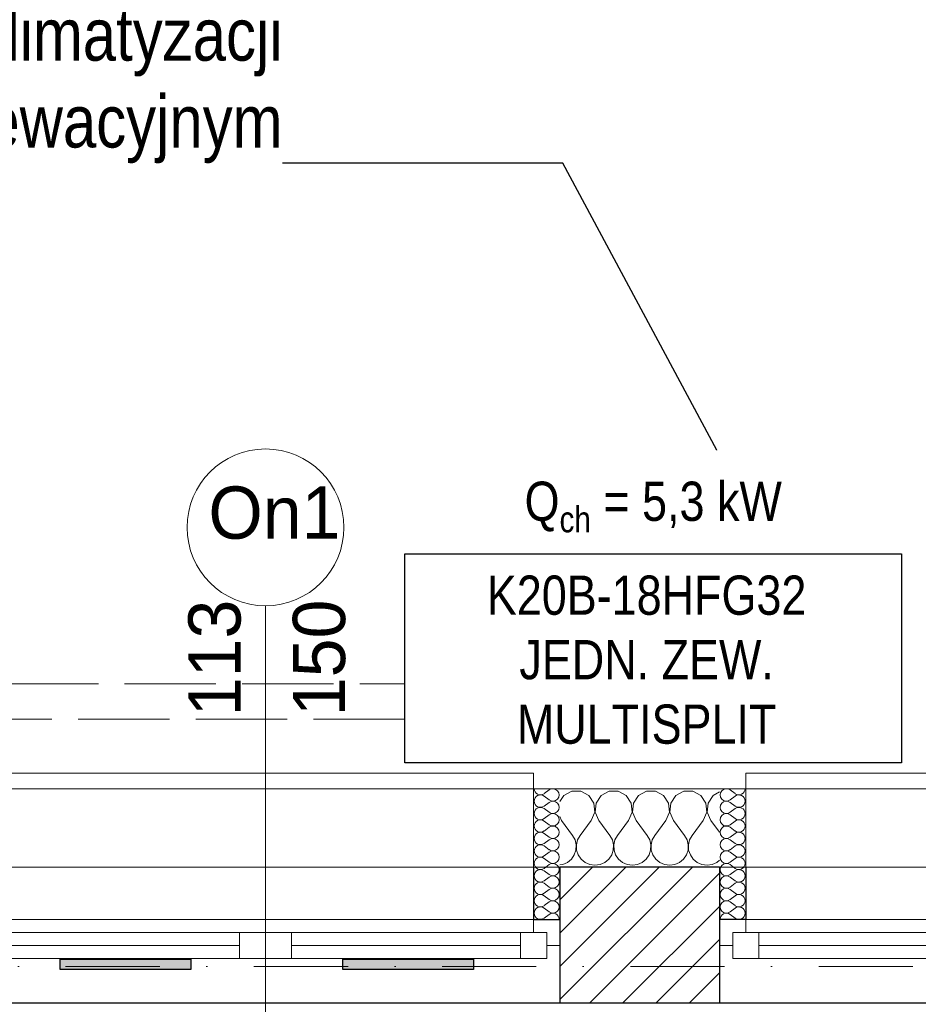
# Model space of a CAD drawing. Header units: millimetres. Extents: x -140780 to 266886, y -104422 to 233759.
# Tile 80 of 104: x 213471 to 215190, y 121263 to 123147. Entities that reach past the tile are written whole.
import ezdxf
from ezdxf.enums import TextEntityAlignment as Align

# ---------------------------------------------------------------- set-up
doc = ezdxf.new("R2010")
doc.units = ezdxf.units.MM
doc.header["$MEASUREMENT"] = 0
doc.linetypes.add('Krawędzie ukryte', pattern=[225, 175, -50])
doc.linetypes.add('Kropki i Kreski', pattern=[360, 180, -90, 0, -90])
for name, color, linetype in [('Konstrukcja - Siatki mod', 7, 'Continuous'), ('KR_INW', 7, 'Continuous'), ('NAPIS_SODON', 7, 'Continuous'), ('Okna ArchiCADa', 7, 'Continuous'), ('Znaczniki okien ArchiCADa', 7, 'Continuous')]:
    doc.layers.add(name, color=color, linetype=linetype)
for name, color, linetype, lineweight, true_color in [('Konstrukcja - Siatki mod_Nr_pióra__48', 7, 'Continuous', 15, 0xa80f02), ('KR_INW_Nr_pióra__102', 7, 'Continuous', 5, 0xcccccc), ('Okna ArchiCADa_Nr_pióra__61', 7, 'Continuous', 13, 0x6a6a6a), ('Okna ArchiCADa_Nr_pióra__64', 7, 'Continuous', 13, 0x41c341), ('Znaczniki okien ArchiCADa_Nr_pióra__20', 7, 'Continuous', 13, 0xb00000), ('Znaczniki okien ArchiCADa_Nr_pióra__44', 7, 'Continuous', 13, 0x029e21)]:
    doc.layers.add(name, color=color, linetype=linetype, lineweight=lineweight, true_color=true_color)
for name, color, linetype, lineweight in [('KR_INW_Nr_pióra__101', 252, 'Continuous', 5), ('KR_INW_Nr_pióra__27', 7, 'Continuous', 25), ('KR_INW_Nr_pióra__47', 7, 'Continuous', 15), ('NAPIS_SODON_Nr_pióra__1', 7, 'Continuous', 13), ('Okna ArchiCADa_Nr_pióra__27', 7, 'Continuous', 25), ('PRZEBUDOWA_KLIMATYZACJA_Nr_pióra__1', 7, 'Continuous', 13), ('PRZEBUDOWA_KLIMATYZACJA_Nr_pióra__10', 134, 'Continuous', 30), ('PRZEBUDOWA_KLIMATYZACJA_Nr_pióra__50', 134, 'Continuous', 15), ('WENT_BYTOWA_Nr_pióra__1', 7, 'Continuous', 13), ('WENT_BYTOWA_Nr_pióra__26', 5, 'Continuous', 25), ('WENT_BYTOWA_Nr_pióra__6', 5, 'Continuous', 13), ('Znaczniki okien ArchiCADa_Nr_pióra__7', 7, 'Continuous', 13)]:
    doc.layers.add(name, color=color, linetype=linetype, lineweight=lineweight)
doc.styles.add('GENERATED_STYLE_1', font='txt')
doc.dimstyles.new('GENERATED_STYLE__1', dxfattribs={"dimtxt": 0.18, "dimasz": 91.2, "dimexe": 0.18, "dimexo": 0.0625, "dimgap": 0.09, "dimtad": 0, "dimtih": 1, "dimtoh": 1, "dimdec": 4, "dimzin": 0, "dimdsep": 46, "dimcen": 0.09, "dimadec": 0, "dimazin": 0, "dimtfac": 1, "dimtdec": 4, "dimtmove": 0, "dimatfit": 3, "dimldrblk": 'ARROWHEAD_5', "dimfxl": 0, "dimtolj": 1, "dimtzin": 0, "dimarcsym": 0})

# ---------------------------------------------------------------- blocks, each defined once
blk = doc.blocks.new('Strop_1', base_point=(179225, 121523.3))
at = {"layer": 'NAPIS_SODON_Nr_pióra__1', "linetype": 'Continuous', "flags": 128}
blk.add_lwpolyline([(179225, 121523.3), (179225.9, 107003.8), (250898.3, 107008.3), (250897.4, 121527.8)], close=True, dxfattribs=at)
blk = doc.blocks.new('*X113')
at = {"layer": 'KR_INW_Nr_pióra__102', "linetype": 'Continuous'}
for p, q in [((214527, 121670.9), (214511.7, 121662.7)), ((214544.4, 121670.9), (214527, 121670.9)), ((214559.7, 121662.7), (214544.4, 121670.9)), ((214598.4, 121670.9), (214583.1, 121662.7)), ((214615.8, 121670.9), (214598.4, 121670.9)), ((214631.2, 121662.7), (214615.8, 121670.9)), ((214669.9, 121670.9), (214654.5, 121662.7)), ((214687.3, 121670.9), (214669.9, 121670.9)), ((214702.6, 121662.7), (214687.3, 121670.9)), ((214741.3, 121670.9), (214726, 121662.7)), ((214758.7, 121670.9), (214741.3, 121670.9)), ((214774, 121662.7), (214758.7, 121670.9)), ((214809.7, 121669.3), (214797.4, 121662.7)), ((214511.7, 121662.7), (214504, 121651.2)), ((214569.4, 121648.2), (214559.7, 121662.7)), ((214571, 121630.9), (214569.4, 121648.2)), ((214573.5, 121648.2), (214571.8, 121630.9)), ((214583.1, 121662.7), (214573.5, 121648.2)), ((214640.8, 121648.2), (214631.2, 121662.7)), ((214642.4, 121630.9), (214640.8, 121648.2)), ((214644.9, 121648.2), (214643.3, 121630.9)), ((214654.5, 121662.7), (214644.9, 121648.2)), ((214712.2, 121648.2), (214702.6, 121662.7)), ((214713.9, 121630.9), (214712.2, 121648.2)), ((214716.3, 121648.2), (214714.7, 121630.9)), ((214726, 121662.7), (214716.3, 121648.2)), ((214783.7, 121648.2), (214774, 121662.7)), ((214785.3, 121630.9), (214783.7, 121648.2)), ((214787.8, 121648.2), (214786.1, 121630.9)), ((214797.4, 121662.7), (214787.8, 121648.2)), ((214564.3, 121614.9), (214571, 121630.9)), ((214571.8, 121630.9), (214578.6, 121614.9)), ((214635.7, 121614.9), (214642.4, 121630.9)), ((214643.3, 121630.9), (214650, 121614.9)), ((214707.1, 121614.9), (214713.9, 121630.9)), ((214714.7, 121630.9), (214721.4, 121614.9)), ((214778.6, 121614.9), (214785.3, 121630.9)), ((214786.1, 121630.9), (214792.9, 121614.9)), ((214504, 121622.4), (214507.1, 121614.9)), ((214507.1, 121614.9), (214528.6, 121586.3)), ((214564.3, 121614.9), (214542.9, 121586.3)), ((214578.6, 121614.9), (214600, 121586.3)), ((214635.7, 121614.9), (214614.3, 121586.3)), ((214650, 121614.9), (214671.4, 121586.3)), ((214707.1, 121614.9), (214685.7, 121586.3)), ((214721.4, 121614.9), (214742.9, 121586.3)), ((214778.6, 121614.9), (214757.1, 121586.3)), ((214792.9, 121614.9), (214809.7, 121592.4)), ((214533.3, 121577.7), (214528.6, 121586.3)), ((214535.6, 121568.1), (214533.3, 121577.7)), ((214538.1, 121577.7), (214535.9, 121568.1)), ((214542.9, 121586.3), (214538.1, 121577.7)), ((214604.8, 121577.7), (214600, 121586.3)), ((214607, 121568.1), (214604.8, 121577.7)), ((214609.5, 121577.7), (214607.3, 121568.1)), ((214614.3, 121586.3), (214609.5, 121577.7)), ((214676.2, 121577.7), (214671.4, 121586.3)), ((214678.4, 121568.1), (214676.2, 121577.7)), ((214680.9, 121577.7), (214678.7, 121568.1)), ((214685.7, 121586.3), (214680.9, 121577.7)), ((214747.6, 121577.7), (214742.9, 121586.3)), ((214749.9, 121568.1), (214747.6, 121577.7)), ((214752.4, 121577.7), (214750.1, 121568.1)), ((214757.1, 121586.3), (214752.4, 121577.7)), ((214531.9, 121548.9), (214535.1, 121558.2)), ((214535.1, 121558.2), (214535.6, 121568.1)), ((214535.9, 121568.1), (214536.3, 121558.2)), ((214536.3, 121558.2), (214539.5, 121548.9)), ((214603.4, 121548.9), (214606.5, 121558.2)), ((214606.5, 121558.2), (214607, 121568.1)), ((214607.3, 121568.1), (214607.8, 121558.2)), ((214607.8, 121558.2), (214610.9, 121548.9)), ((214674.8, 121548.9), (214677.9, 121558.2)), ((214677.9, 121558.2), (214678.4, 121568.1)), ((214678.7, 121568.1), (214679.2, 121558.2)), ((214679.2, 121558.2), (214682.3, 121548.9)), ((214746.2, 121548.9), (214749.4, 121558.2)), ((214749.4, 121558.2), (214749.9, 121568.1)), ((214750.1, 121568.1), (214750.6, 121558.2)), ((214750.6, 121558.2), (214753.8, 121548.9)), ((214518.8, 121534.5), (214526.4, 121540.8)), ((214526.4, 121540.8), (214531.9, 121548.9)), ((214539.5, 121548.9), (214545.1, 121540.8)), ((214545.1, 121540.8), (214552.7, 121534.5)), ((214590.2, 121534.5), (214597.8, 121540.8)), ((214597.8, 121540.8), (214603.4, 121548.9)), ((214610.9, 121548.9), (214616.5, 121540.8)), ((214616.5, 121540.8), (214624.1, 121534.5)), ((214661.6, 121534.5), (214669.2, 121540.8)), ((214669.2, 121540.8), (214674.8, 121548.9)), ((214682.3, 121548.9), (214687.9, 121540.8)), ((214687.9, 121540.8), (214695.5, 121534.5)), ((214733.1, 121534.5), (214740.6, 121540.8)), ((214740.6, 121540.8), (214746.2, 121548.9)), ((214753.8, 121548.9), (214759.4, 121540.8)), ((214759.4, 121540.8), (214766.9, 121534.5)), ((214804.5, 121534.5), (214809.7, 121538.9)), ((214504, 121529.7), (214509.8, 121530.5)), ((214509.8, 121530.5), (214518.8, 121534.5)), ((214552.7, 121534.5), (214561.7, 121530.5)), ((214561.7, 121530.5), (214571.4, 121529.2)), ((214571.4, 121529.2), (214581.2, 121530.5)), ((214581.2, 121530.5), (214590.2, 121534.5)), ((214624.1, 121534.5), (214633.1, 121530.5)), ((214633.1, 121530.5), (214642.9, 121529.2)), ((214642.9, 121529.2), (214652.6, 121530.5)), ((214652.6, 121530.5), (214661.6, 121534.5)), ((214695.5, 121534.5), (214704.5, 121530.5)), ((214704.5, 121530.5), (214714.3, 121529.2)), ((214714.3, 121529.2), (214724, 121530.5)), ((214724, 121530.5), (214733.1, 121534.5)), ((214766.9, 121534.5), (214776, 121530.5)), ((214776, 121530.5), (214785.7, 121529.2)), ((214785.7, 121529.2), (214795.5, 121530.5)), ((214795.5, 121530.5), (214804.5, 121534.5))]:
    blk.add_line(p, q, dxfattribs=at)
blk = doc.blocks.new('*X127')
at = {"layer": 'KR_INW_Nr_pióra__102', "linetype": 'Continuous'}
for p, q in [((214830, 121673.2), (214839.5, 121666.1)), ((214830, 121654.2), (214839.5, 121661.3)), ((214830, 121649.4), (214839.5, 121642.3)), ((214830, 121630.4), (214839.5, 121637.5)), ((214830, 121625.6), (214839.5, 121618.5)), ((214830, 121606.5), (214839.5, 121613.7)), ((214830, 121601.8), (214839.5, 121594.6)), ((214830, 121582.7), (214839.5, 121589.9)), ((214830, 121578), (214839.5, 121570.8)), ((214830, 121558.9), (214839.5, 121566.1)), ((214830, 121554.2), (214839.5, 121547)), ((214830, 121535.1), (214839.5, 121542.3)), ((214830, 121530.4), (214839.5, 121523.2)), ((214830, 121511.3), (214839.5, 121518.5)), ((214830, 121506.5), (214839.5, 121499.4)), ((214830, 121487.5), (214839.5, 121494.6)), ((214830, 121482.7), (214839.5, 121475.6)), ((214830, 121463.7), (214839.5, 121470.8)), ((214830, 121458.9), (214839.5, 121451.8)), ((214830, 121439.9), (214839.5, 121447)), ((214830, 121435.1), (214839.5, 121428))]:
    blk.add_line(p, q, dxfattribs=at)
for centre, start, end in [((214822.8, 121663.7), 53.1301, 306.8699), ((214846.6, 121675.6), 233.1301, 0), ((214822.8, 121639.9), 53.1301, 306.8699), ((214846.6, 121651.8), 0, 126.8699), ((214846.6, 121651.8), 233.1301, 0), ((214846.6, 121628), 0, 126.8699), ((214822.8, 121616.1), 53.1301, 306.8699), ((214846.6, 121628), 233.1301, 0), ((214846.6, 121604.2), 0, 126.8699), ((214822.8, 121592.3), 53.1301, 306.8699), ((214846.6, 121604.2), 233.1301, 0), ((214846.6, 121580.4), 0, 126.8699), ((214822.8, 121568.5), 53.1301, 306.8699), ((214846.6, 121580.4), 233.1301, 0), ((214822.8, 121544.6), 53.1301, 306.8699), ((214846.6, 121556.5), 0, 126.8699), ((214846.6, 121556.5), 233.1301, 0), ((214846.6, 121532.7), 0, 126.8699), ((214822.8, 121520.8), 53.1301, 306.8699), ((214846.6, 121532.7), 233.1301, 0), ((214846.6, 121508.9), 0, 126.8699), ((214822.8, 121497), 53.1301, 306.8699), ((214846.6, 121508.9), 233.1301, 0), ((214822.8, 121473.2), 53.1301, 306.8699), ((214846.6, 121485.1), 0, 126.8699), ((214846.6, 121485.1), 233.1301, 0), ((214822.8, 121449.4), 53.1301, 306.8699), ((214846.6, 121461.3), 0, 126.8699), ((214846.6, 121461.3), 233.1301, 0), ((214846.6, 121437.5), 0, 126.8699), ((214822.8, 121425.6), 53.1301, 180), ((214846.6, 121437.5), 233.1301, 0)]:
    blk.add_arc(centre, 11.9, start, end, dxfattribs=at)
blk = doc.blocks.new('*X130')
at = {"layer": 'KR_INW_Nr_pióra__102', "linetype": 'Continuous'}
for p, q in [((214483.8, 121673.2), (214474.2, 121666.1)), ((214483.8, 121654.2), (214474.2, 121661.3)), ((214483.8, 121649.4), (214474.2, 121642.3)), ((214483.8, 121630.4), (214474.2, 121637.5)), ((214483.8, 121625.6), (214474.2, 121618.5)), ((214483.8, 121606.5), (214474.2, 121613.7)), ((214483.8, 121601.8), (214474.2, 121594.6)), ((214483.8, 121582.7), (214474.2, 121589.9)), ((214483.8, 121578), (214474.2, 121570.8)), ((214483.8, 121558.9), (214474.2, 121566.1)), ((214483.8, 121554.2), (214474.2, 121547)), ((214483.8, 121535.1), (214474.2, 121542.3)), ((214483.8, 121530.4), (214474.2, 121523.2)), ((214483.8, 121511.3), (214474.2, 121518.5)), ((214483.8, 121506.5), (214474.2, 121499.4)), ((214483.8, 121487.5), (214474.2, 121494.6)), ((214483.8, 121482.7), (214474.2, 121475.6)), ((214483.8, 121463.7), (214474.2, 121470.8)), ((214483.8, 121458.9), (214474.2, 121451.8)), ((214483.8, 121439.9), (214474.2, 121447)), ((214483.8, 121435.1), (214474.2, 121428))]:
    blk.add_line(p, q, dxfattribs=at)
for centre, start, end in [((214467.1, 121675.6), 180, 306.8699), ((214490.9, 121663.7), 233.1301, 126.8699), ((214467.1, 121651.8), 53.1301, 180), ((214467.1, 121651.8), 180, 306.8699), ((214490.9, 121639.9), 233.1301, 126.8699), ((214467.1, 121628), 53.1301, 180), ((214467.1, 121628), 180, 306.8699), ((214467.1, 121604.2), 53.1301, 180), ((214490.9, 121616.1), 233.1301, 126.8699), ((214467.1, 121604.2), 180, 306.8699), ((214467.1, 121580.4), 53.1301, 180), ((214490.9, 121592.3), 233.1301, 126.8699), ((214467.1, 121580.4), 180, 306.8699), ((214490.9, 121568.5), 233.1301, 126.8699), ((214467.1, 121556.5), 53.1301, 180), ((214467.1, 121556.5), 180, 306.8699), ((214490.9, 121544.6), 233.1301, 126.8699), ((214467.1, 121532.7), 53.1301, 180), ((214467.1, 121532.7), 180, 306.8699), ((214467.1, 121508.9), 53.1301, 180), ((214490.9, 121520.8), 233.1301, 126.8699), ((214467.1, 121508.9), 180, 306.8699), ((214490.9, 121497), 233.1301, 126.8699), ((214467.1, 121485.1), 53.1301, 180), ((214467.1, 121485.1), 180, 306.8699), ((214490.9, 121473.2), 233.1301, 126.8699), ((214467.1, 121461.3), 53.1301, 180), ((214467.1, 121461.3), 180, 306.8699), ((214490.9, 121449.4), 233.1301, 126.8699), ((214467.1, 121437.5), 53.1301, 180), ((214467.1, 121437.5), 180, 306.8699), ((214490.9, 121425.6), 0, 126.8699)]:
    blk.add_arc(centre, 11.9, start, end, dxfattribs=at)
blk = doc.blocks.new('Okno dwuskrzydłowe 19')
at = {"layer": 'Okna ArchiCADa_Nr_pióra__64', "linetype": 'Continuous'}
for p, q in [((-562.8, 230), (562.8, 230)), ((-537.8, 25), (-487.8, 25)), ((-537.8, -25), (-537.8, 25)), ((-487.8, 25), (-50, 25)), ((-487.8, 25), (-487.8, -25)), ((-487.8, 25), (-50, 25)), ((-50, -25), (-50, 25)), ((-50, 25), (0, 25)), ((0, 25), (0, -25)), ((0, 25), (50, 25)), ((0, -25), (0, 25)), ((50, 25), (487.8, 25)), ((50, 25), (50, -25)), ((50, 25), (487.8, 25)), ((487.8, -25), (487.8, 25)), ((487.8, 25), (537.8, 25)), ((537.8, 25), (537.8, -25)), ((-562.8, 0), (-537.8, 0)), ((-562.8, -50), (-562.8, 0)), ((-537.8, 0), (-537.8, -25)), ((-487.8, 0), (-50, 0)), ((50, 0), (487.8, 0)), ((537.8, -25), (537.8, 0)), ((537.8, 0), (562.8, 0)), ((562.8, -50), (562.8, 0)), ((-537.8, -25), (-512.8, -25)), ((-487.8, -25), (-537.8, -25)), ((-512.8, -25), (-512.8, -50)), ((-50, -25), (-487.8, -25)), ((0, -25), (-50, -25)), ((50, -25), (0, -25)), ((487.8, -25), (50, -25)), ((537.8, -25), (487.8, -25)), ((512.8, -50), (512.8, -25)), ((512.8, -25), (537.8, -25)), ((-512.8, -50), (-562.8, -50)), ((-512.8, -50), (-562.8, -50)), ((0, -50), (-512.8, -50)), ((512.8, -50), (0, -50)), ((562.8, -50), (512.8, -50)), ((512.8, -50), (562.8, -50)), ((-512.8, -300), (512.8, -300)), ((-512.8, -300), (-512.8, -330)), ((512.8, -330), (512.8, -300)), ((-512.8, -330), (512.8, -330))]:
    blk.add_line(p, q, dxfattribs=at)
blk = doc.blocks.new('Znacznik O 19')
at = {"layer": 'Znaczniki okien ArchiCADa_Nr_pióra__20', "linetype": 'Continuous'}
blk.add_line((0, 350), (0, -830), dxfattribs=at)
at = {"layer": 'Znaczniki okien ArchiCADa_Nr_pióra__44', "linetype": 'Continuous'}
for start, end in [(0, 180), (180, 0)]:
    blk.add_arc((0, 500), 150, start, end, dxfattribs=at)
at = {"layer": 'Znaczniki okien ArchiCADa_Nr_pióra__7', "style": 'GENERATED_STYLE_1'}
for tag, p in [('AC_MarkerText_2', (-17.6, 138.6)), ('AC_MarkerText_3', (182.4, 138.7))]:
    blk.add_attdef(tag, text='', height=100, rotation=90, dxfattribs=at).set_placement(p, align=Align.BOTTOM_LEFT)
for tag, p in [('AC_WIDO_ID', (-109.2, 448.3)), ('AC_MarkerText_4', (-144, -758))]:
    blk.add_attdef(tag, text='', height=100, dxfattribs=at).set_placement(p, align=Align.BOTTOM_LEFT)
blk = doc.blocks.new('Wnęka sklepiona płasko 19_3')
at = {"layer": 'Okna ArchiCADa_Nr_pióra__27', "linetype": 'Continuous'}
for p, q in [((-1278.5, 250), (-1278.5, 130)), ((1278.5, 250), (-1278.5, 250)), ((1278.5, 130), (1278.5, 250)), ((-1278.5, 130), (1278.5, 130))]:
    blk.add_line(p, q, dxfattribs=at)
at = {"layer": 'Okna ArchiCADa_Nr_pióra__61', "linetype": 'Continuous'}
blk.add_line((-1278.5, 250), (1278.5, 250), dxfattribs=at)
blk = doc.blocks.new('Ściana_1', base_point=(179075.1, 121675.6))
at = {"layer": 'KR_INW_Nr_pióra__101', "linetype": 'Continuous'}
h = blk.add_hatch(dxfattribs=at)
h.set_pattern_fill('Cegła_licówka', color=256, style=0, pattern_type=2)
h.set_pattern_definition([(45, (0, 0), (-31.819804, 31.819804), [])])
h.paths.add_polyline_path([(214504, 121375.6), (214504, 121265.6), (214809.7, 121265.6), (214809.7, 121375.6), (214809.7, 121425.6), (214809.7, 121525.6), (214504, 121525.6), (214504, 121425.6)])
at = {"layer": 'KR_INW_Nr_pióra__27', "linetype": 'Continuous'}
for p, q in [((214454, 121525.6), (214454, 121425.6)), ((214809.7, 121525.6), (214504, 121525.6)), ((214504, 121525.6), (214504, 121425.6)), ((214809.7, 121525.6), (214809.7, 121425.6)), ((214859.7, 121525.6), (214859.7, 121425.6)), ((214454, 121425.6), (214504, 121425.6)), ((214504, 121425.6), (214504, 121375.6)), ((214859.7, 121425.6), (214809.7, 121425.6)), ((214809.7, 121425.6), (214809.7, 121375.6)), ((214504, 121375.6), (214504, 121265.6)), ((214809.7, 121375.6), (214809.7, 121265.6)), ((214504, 121265.6), (214809.7, 121265.6))]:
    blk.add_line(p, q, dxfattribs=at)
at = {"layer": 'KR_INW_Nr_pióra__47', "linetype": 'Continuous'}
for p, q in [((214504, 121675.6), (214454, 121675.6)), ((214454, 121425.6), (214454, 121675.6)), ((214454, 121675.6), (214454, 121525.6)), ((214809.7, 121675.6), (214859.7, 121675.6)), ((214859.7, 121425.6), (214859.7, 121675.6)), ((214859.7, 121675.6), (214859.7, 121525.6)), ((214504, 121425.6), (214454, 121425.6)), ((214809.7, 121425.6), (214859.7, 121425.6))]:
    blk.add_line(p, q, dxfattribs=at)
at = {"layer": 'KR_INW_Nr_pióra__47', "linetype": 'Continuous', "flags": 128}
blk.add_lwpolyline([(214809.7, 121675.6), (214504, 121675.6)], dxfattribs=at)
at = {"layer": 'KR_INW'}
for name in ['*X130', '*X113', '*X127']:
    blk.add_blockref(name, (0, 0), dxfattribs=at)
at = {"layer": 'Okna ArchiCADa', "color": 251, "linetype": 'Continuous', "lineweight": 13, "true_color": 0x6a6a6a, "xscale": -1, "zscale": 1000, "rotation": 180}
blk.add_blockref('Wnęka sklepiona płasko 19_3', (214656.9, 121395.6), dxfattribs=at)
at = {"layer": 'Okna ArchiCADa_Nr_pióra__64', "linetype": 'Continuous', "xscale": -1, "zscale": 1000, "rotation": 180}
for p in [(213941.2, 121375.6), (215372.6, 121375.6)]:
    blk.add_blockref('Okno dwuskrzydłowe 19', p, dxfattribs=at)
at = {"layer": 'Znaczniki okien ArchiCADa', "color": 14, "lineweight": 13, "true_color": 0xb00000}
ref = blk.add_blockref('Znacznik O 19', (213941.2, 121675.6), dxfattribs=at)
ref.add_attrib('AC_MarkerText_2', '113', dxfattribs={"layer": 'Znaczniki okien ArchiCADa_Nr_pióra__7', "color": 7, "height": 100, "rotation": 90, "style": 'GENERATED_STYLE_1'}).set_placement((213923.5, 121814.2), align=Align.BOTTOM_LEFT)
ref.add_attrib('AC_MarkerText_3', '150', dxfattribs={"layer": 'Znaczniki okien ArchiCADa_Nr_pióra__7', "color": 7, "height": 100, "rotation": 90, "style": 'GENERATED_STYLE_1'}).set_placement((214123.5, 121814.3), align=Align.BOTTOM_LEFT)
ref.add_attrib('AC_MarkerText_4', 'hp 88', dxfattribs={"layer": 'Znaczniki okien ArchiCADa_Nr_pióra__7', "color": 7, "height": 100, "style": 'GENERATED_STYLE_1'}).set_placement((213797.2, 120917.6), align=Align.BOTTOM_LEFT)
ref.add_attrib('AC_WIDO_ID', 'On1', dxfattribs={"layer": 'Znaczniki okien ArchiCADa_Nr_pióra__7', "color": 7, "height": 100, "style": 'GENERATED_STYLE_1'}).set_placement((213832, 122123.9), align=Align.BOTTOM_LEFT)
blk = doc.blocks.new('ARROWHEAD_5')
at = {"color": 0, "linetype": 'Continuous', "lineweight": 0}
blk.add_line((0, 0), (-1, 0), dxfattribs=at)
blk.add_solid([(-1, 0.2679), (0, 0), (-1, -0.2679), (-1, 0.2679)], dxfattribs=at)
blk = doc.blocks.new('Standardowy znacznik siatki_10')
at = {"layer": 'Konstrukcja - Siatki mod_Nr_pióra__48', "linetype": 'Kropki i Kreski'}
blk.add_line((1000, 0), (72912, 0), dxfattribs=at)

msp = doc.modelspace()

# ---------------------------------------------------------------- hatches: boundary and pattern name
at = {"layer": 'WENT_BYTOWA_Nr_pióra__6', "linetype": 'Continuous', "lineweight": 0, "true_color": 0x00003f}
for points in [[(213548.6, 121349.7), (213798.6, 121349.7), (213798.6, 121329.7), (213548.6, 121329.7)], [(214089.1, 121349.7), (214339.1, 121349.7), (214339.1, 121329.7), (214089.1, 121329.7)]]:
    msp.add_hatch(color=178, dxfattribs=at).paths.add_polyline_path(points)

# ---------------------------------------------------------------- linework, layer by layer
at = {"layer": 'PRZEBUDOWA_KLIMATYZACJA_Nr_pióra__10', "linetype": 'Continuous'}
for p, q in [((214207.8, 122124.9), (215157.8, 122124.9)), ((214207.8, 121724.9), (214207.8, 122124.9)), ((215157.8, 122124.9), (215157.8, 121724.9)), ((215157.8, 121724.9), (214207.8, 121724.9))]:
    msp.add_line(p, q, dxfattribs=at)
at = {"layer": 'PRZEBUDOWA_KLIMATYZACJA_Nr_pióra__50', "linetype": 'Krawędzie ukryte'}
for p, q in [((212096.5, 121876.2), (214207.8, 121876.2)), ((214207.8, 121808.4), (212146.5, 121808.4))]:
    msp.add_line(p, q, dxfattribs=at)
at = {"layer": 'WENT_BYTOWA_Nr_pióra__26', "linetype": 'Continuous', "flags": 128}
for points in [[(213548.6, 121349.7), (213798.6, 121349.7), (213798.6, 121329.7), (213548.6, 121329.7)], [(214089.1, 121349.7), (214339.1, 121349.7), (214339.1, 121329.7), (214089.1, 121329.7)]]:
    msp.add_lwpolyline(points, close=True, dxfattribs=at)

# ---------------------------------------------------------------- block references
at = {"layer": 'Konstrukcja - Siatki mod', "color": 8, "linetype": 'Continuous', "lineweight": 13, "zscale": 1000}
msp.add_blockref('Standardowy znacznik siatki_10', (177989.3, 121335.6), dxfattribs=at)
at = {"layer": 'KR_INW'}
msp.add_blockref('Ściana_1', (179075.1, 121675.6), dxfattribs=at)
at = {"layer": 'NAPIS_SODON', "linetype": 'Continuous'}
msp.add_blockref('Strop_1', (179225, 121523.3), dxfattribs=at)

# ---------------------------------------------------------------- texts
at = {"layer": 'PRZEBUDOWA_KLIMATYZACJA_Nr_pióra__1', "linetype": 'Continuous', "insert": (214682.8, 122285), "char_height": 75, "attachment_point": 2, "style": 'GENERATED_STYLE_1'}
msp.add_mtext('\\A1;{\\fArial Narrow|b0|i0|c238|p34;Q\\fArial Narrow|b0|i0|c238|p34;\\A1{\\H.66x;\\S ^ ch;}\\fArial Narrow|b0|i0|c238|p34; = 5,3 kW}', dxfattribs=at)
at = {"layer": 'PRZEBUDOWA_KLIMATYZACJA_Nr_pióra__1', "linetype": 'Continuous', "insert": (214670.2, 122083.4), "char_height": 75, "width": 1177.463, "attachment_point": 2, "line_spacing_factor": 0.986775, "style": 'GENERATED_STYLE_1'}
msp.add_mtext('\\A1;{\\fArial Narrow|b0|i0|c238|p34;K20B-18HFG32\\P\\fArial Narrow|b0|i0|c238|p34;JEDN. ZEW. \\P\\fArial Narrow|b0|i0|c238|p34;MULTISPLIT}', dxfattribs=at)
at = {"layer": 'WENT_BYTOWA_Nr_pióra__1', "linetype": 'Continuous', "insert": (213973.8, 122872.3), "char_height": 100, "attachment_point": 9, "line_spacing_factor": 0.996607, "style": 'GENERATED_STYLE_1'}
msp.add_mtext('\\A1;{\\fArial Narrow|b0|i0|c238|p34;jednostka zew. klimatyzacji\\P\\fArial Narrow|b0|i0|c238|p34;montaż na wsporniku elewacyjnym}', dxfattribs=at)

# ---------------------------------------------------------------- leaders
at = {"layer": 'WENT_BYTOWA_Nr_pióra__1', "linetype": 'Continuous', "annotation_type": 0, "has_hookline": 1, "hookline_direction": 1, "text_width": 1756.2}
msp.add_leader([(214804.7, 122323.3), (214509.8, 122872.3), (213973.9, 122872.3)], dimstyle='GENERATED_STYLE__1', dxfattribs=at)

doc.saveas('drawing.dxf')
